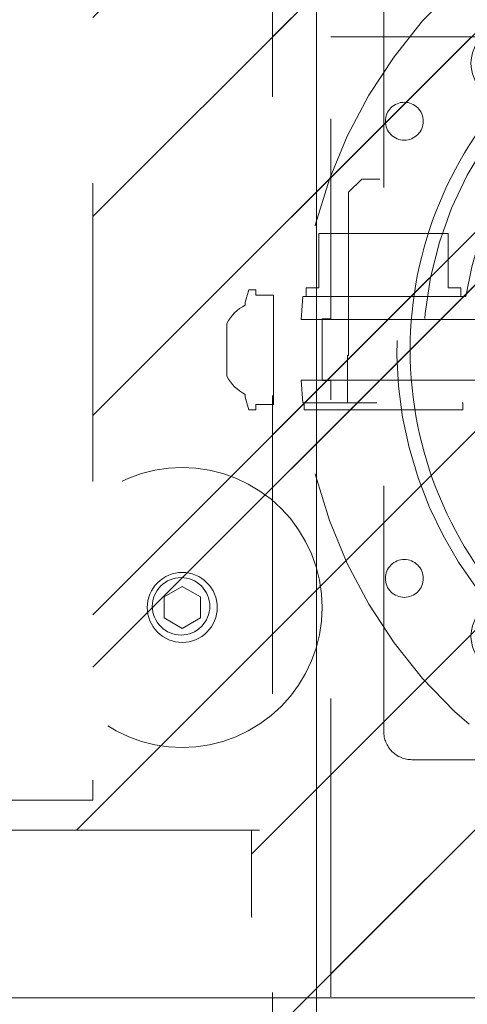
# Model space of a CAD drawing. Header units: inches. Extents: x -407.5 to -311.5, y -87.6 to -3.7.
# Tile 21 of 42: x -372.2 to -370.2, y -14.9 to -10.6. Entities that reach past the tile are written whole.
import ezdxf

# ---------------------------------------------------------------- set-up
doc = ezdxf.new("R2010")
doc.units = ezdxf.units.IN
doc.header["$LTSCALE"] = 32
doc.header["$MEASUREMENT"] = 0
doc.header["$PDMODE"] = 1
doc.header["$PDSIZE"] = -2
doc.linetypes.add('Dash Style-1', pattern=[0.083328, 0.041656, -0.041672])
for name, color, linetype, lineweight in [('DashLine', 7, 'Dash Style-1', 13), ('DashLineFill', 7, 'Dash Style-1', 13), ('Drawing', 7, 'Continuous', 18), ('Metal-Black', 7, 'Continuous', 18), ('None', 7, 'Continuous', 18), ('Plastic-BracketCover', 7, 'Continuous', 13), ('SolidLine', 7, 'Continuous', 15), ('Wood_1-H', 7, 'Continuous', 13), ('Wood_1-V', 7, 'Continuous', 13)]:
    doc.layers.add(name, color=color, linetype=linetype, lineweight=lineweight)
pattern_1 = [(45, (0, 0), (-1.613, 1.9357), []), (45, (-1.0608, 1.0608), (-0.472346, 0.41676), [])]

# ---------------------------------------------------------------- blocks, each defined once
blk = doc.blocks.new('Group-1')
at = {"layer": 'Plastic-BracketCover', "color": 7}
for points, knots in [([(1.3816, 0.8841), (1.4638, 0.8841), (1.5496, 0.8841), (1.5533, 0.8804), (1.5551, 0.8731), (1.557, 0.862), (1.557, 0.8454), (1.5551, 0.8343), (1.5533, 0.8269), (1.5496, 0.8232), (1.4638, 0.8232), (1.3816, 0.8232), (1.2552, 0.7605), (1.1288, 0.6977), (1.1196, 0.694), (1.1122, 0.6922), (1.1067, 0.6959), (1.1048, 0.7107), (1.1048, 0.7328), (1.1067, 0.7457), (1.1085, 0.7531), (1.114, 0.7568), (1.1177, 0.7586), (1.1814, 0.7891), (1.2451, 0.8195), (1.2635, 0.8288), (1.3041, 0.8454), (1.3244, 0.8546), (1.3244, 0.8555), (1.3244, 0.8564), (1.2838, 0.8712), (1.2469, 0.8897), (1.1823, 0.9201), (1.1177, 0.9506), (1.114, 0.9524), (1.1085, 0.9561), (1.1067, 0.9635), (1.1048, 0.9746), (1.1048, 0.9967), (1.1076, 1.0161), (1.1214, 1.0133), (1.1288, 1.0096), (1.2552, 0.9469), (1.3816, 0.8841)], [0, 0, 0, 0.052467, 0.054825, 0.057183, 0.059541, 0.0619, 0.064847, 0.067795, 0.070742, 0.07369, 0.139274, 0.139274, 0.25198, 0.25198, 0.259917, 0.267854, 0.275791, 0.283727, 0.291664, 0.299601, 0.307538, 0.315474, 0.315474, 0.451211, 0.451211, 0.490894, 0.530578, 0.530578, 0.53222, 0.53222, 0.609102, 0.609102, 0.742141, 0.742141, 0.749829, 0.757517, 0.765205, 0.772893, 0.783657, 0.805184, 0.815947, 0.815947, 1, 1, 1]), ([(1.1325, 0.6701), (1.1399, 0.6701), (1.1491, 0.6682), (1.1546, 0.6646), (1.1583, 0.6609), (1.1583, 0.576), (1.1583, 0.4948), (1.234, 0.4948), (1.3097, 0.4948), (1.3097, 0.5723), (1.3097, 0.6516), (1.3134, 0.6553), (1.3189, 0.659), (1.3281, 0.6609), (1.341, 0.6609), (1.3503, 0.659), (1.3558, 0.6553), (1.3595, 0.6516), (1.3595, 0.5723), (1.3595, 0.4948), (1.4527, 0.4948), (1.5477, 0.4948), (1.5533, 0.4911), (1.5551, 0.4837), (1.557, 0.4726), (1.557, 0.456), (1.5551, 0.4449), (1.5533, 0.4376), (1.5477, 0.4339), (1.3383, 0.4339), (1.1177, 0.4339), (1.1067, 0.4486), (1.1067, 0.5566), (1.1067, 0.6609), (1.1104, 0.6646), (1.1159, 0.6682), (1.127, 0.6701), (1.1325, 0.6701)], [0, 0, 0, 0.005582, 0.011164, 0.016746, 0.022328, 0.14513, 0.14513, 0.259559, 0.259559, 0.376779, 0.37957, 0.382361, 0.385152, 0.387943, 0.390037, 0.39213, 0.394223, 0.396316, 0.484232, 0.484232, 0.589939, 0.592032, 0.594126, 0.596219, 0.598312, 0.599987, 0.601661, 0.603336, 0.605011, 0.7934, 0.805122, 0.816844, 0.976556, 0.982417, 0.988278, 0.994139, 1, 1, 1]), ([(1.2377, 0.3644), (1.2728, 0.3644), (1.3263, 0.3423), (1.3632, 0.3017), (1.3853, 0.2426), (1.3853, 0.1753), (1.3853, 0.1504), (1.4656, 0.1504), (1.5496, 0.1504), (1.5533, 0.1467), (1.5551, 0.1393), (1.557, 0.1282), (1.557, 0.1116), (1.5551, 0.1005), (1.5533, 0.0932), (1.5496, 0.0895), (1.3392, 0.0895), (1.1196, 0.0895), (1.1067, 0.1042), (1.1067, 0.1614), (1.1067, 0.2242), (1.1104, 0.25), (1.1177, 0.2869), (1.1399, 0.3238), (1.1713, 0.3515), (1.2137, 0.3644), (1.2377, 0.3644)], [0, 0, 0, 0.066268, 0.132535, 0.198803, 0.26507, 0.303966, 0.303966, 0.429297, 0.43506, 0.440822, 0.446584, 0.452347, 0.456957, 0.461567, 0.466177, 0.470786, 0.728938, 0.745073, 0.761208, 0.845107, 0.870922, 0.896738, 0.922553, 0.948369, 0.974184, 1, 1, 1]), ([(1.2432, 0.3017), (1.2155, 0.3017), (1.1786, 0.2814), (1.162, 0.2519), (1.1565, 0.2205), (1.1565, 0.1771), (1.1565, 0.1504), (1.246, 0.1504), (1.3355, 0.1504), (1.3355, 0.1771), (1.3355, 0.2297), (1.3226, 0.2666), (1.2968, 0.2906), (1.2635, 0.3017), (1.2432, 0.3017)], [0, 0, 0, 0.053098, 0.106195, 0.159293, 0.212391, 0.297937, 0.297937, 0.584068, 0.584068, 0.669615, 0.752211, 0.834807, 0.917404, 1, 1, 1]), ([(1.5459, 0.0265), (1.5496, 0.0265), (1.5533, 0.0246), (1.5551, 0.0172), (1.557, 0.0043), (1.557, -0.0141), (1.5551, -0.0252), (1.5533, -0.0326), (1.5477, -0.0363), (1.5422, -0.0381), (1.4896, -0.0584), (1.437, -0.0787), (1.4186, -0.0861), (1.389, -0.1009), (1.3669, -0.123), (1.3558, -0.1526), (1.3558, -0.1922), (1.3558, -0.2116), (1.4508, -0.2116), (1.5496, -0.2116), (1.5533, -0.2153), (1.5551, -0.2227), (1.557, -0.2338), (1.557, -0.2504), (1.5551, -0.2614), (1.5533, -0.2688), (1.5496, -0.2725), (1.3383, -0.2725), (1.1177, -0.2725), (1.1067, -0.2578), (1.1067, -0.2024), (1.1067, -0.1378), (1.1085, -0.1156), (1.1104, -0.1064), (1.114, -0.0806), (1.1343, -0.04), (1.1639, -0.0141), (1.2026, 0.0006), (1.2469, 0.0006), (1.2838, -0.0123), (1.3115, -0.0344), (1.33, -0.0677), (1.3374, -0.0861), (1.3429, -0.075), (1.3577, -0.0566), (1.378, -0.0418), (1.4056, -0.0289), (1.4222, -0.0215), (1.4711, -0.0012), (1.5201, 0.0191), (1.533, 0.0246), (1.544, 0.0265), (1.5459, 0.0265)], [0, 0, 0, 0.004018, 0.008035, 0.012053, 0.01607, 0.020088, 0.024105, 0.028123, 0.03214, 0.03214, 0.070951, 0.070951, 0.084634, 0.098317, 0.112001, 0.125684, 0.138745, 0.138745, 0.202807, 0.205295, 0.207782, 0.21027, 0.212758, 0.214748, 0.216739, 0.218729, 0.220719, 0.332671, 0.339637, 0.346603, 0.391882, 0.407555, 0.423229, 0.423229, 0.466696, 0.510164, 0.553631, 0.597099, 0.640566, 0.684033, 0.727501, 0.770968, 0.770968, 0.798042, 0.825115, 0.852188, 0.879262, 0.879262, 0.958132, 0.958132, 0.979066, 1, 1, 1]), ([(1.2322, -0.0621), (1.2045, -0.0621), (1.1694, -0.0861), (1.1602, -0.1138), (1.1583, -0.123), (1.1565, -0.1452), (1.1565, -0.1867), (1.1565, -0.2116), (1.2322, -0.2116), (1.3078, -0.2116), (1.3078, -0.183), (1.3078, -0.1304), (1.2968, -0.0972), (1.2746, -0.0732), (1.2469, -0.0621), (1.2322, -0.0621)], [0, 0, 0, 0.142515, 0.285031, 0.285031, 0.330993, 0.376955, 0.445899, 0.445899, 0.655281, 0.655281, 0.734439, 0.800829, 0.867219, 0.93361, 1, 1, 1]), ([(1.4259, -0.3399), (1.4481, -0.3399), (1.4831, -0.3509), (1.5127, -0.3694), (1.533, -0.3971), (1.5551, -0.4469), (1.5551, -0.5539), (1.5551, -0.6204), (1.544, -0.6351), (1.3309, -0.6351), (1.1177, -0.6351), (1.1067, -0.6204), (1.1067, -0.5622), (1.1067, -0.4709), (1.1233, -0.4192), (1.151, -0.386), (1.1934, -0.3676), (1.2359, -0.3676), (1.2654, -0.3749), (1.2894, -0.3897), (1.3097, -0.4137), (1.3152, -0.4266), (1.3189, -0.4082), (1.3374, -0.3768), (1.365, -0.3528), (1.4038, -0.3399), (1.4259, -0.3399)], [0, 0, 0, 0.031455, 0.06291, 0.094366, 0.125821, 0.188731, 0.266159, 0.275837, 0.285516, 0.435531, 0.44521, 0.454888, 0.521427, 0.574659, 0.627891, 0.681123, 0.734355, 0.762747, 0.791139, 0.819531, 0.847924, 0.847924, 0.885943, 0.923962, 0.961981, 1, 1, 1]), ([(1.2266, -0.4285), (1.21, -0.4285), (1.1842, -0.4377), (1.1657, -0.458), (1.1565, -0.4894), (1.1565, -0.5447), (1.1565, -0.5761), (1.2285, -0.5761), (1.3004, -0.5761), (1.3004, -0.5419), (1.3004, -0.4857), (1.2894, -0.4561), (1.2691, -0.4377), (1.2414, -0.4285), (1.2266, -0.4285)], [0, 0, 0, 0.074499, 0.148998, 0.223496, 0.297995, 0.395417, 0.395417, 0.61891, 0.61891, 0.724928, 0.793696, 0.862464, 0.931232, 1, 1, 1]), ([(1.4296, -0.4026), (1.4093, -0.4026), (1.3798, -0.4155), (1.3595, -0.4395), (1.3484, -0.4764), (1.3484, -0.5401), (1.3484, -0.5761), (1.4269, -0.5761), (1.5053, -0.5761), (1.5053, -0.5327), (1.5053, -0.4488), (1.4776, -0.4155), (1.4481, -0.4026), (1.4296, -0.4026)], [0, 0, 0, 0.079156, 0.158312, 0.237468, 0.316624, 0.419526, 0.419526, 0.643799, 0.643799, 0.767809, 0.883905, 0.941952, 1, 1, 1]), ([(1.5311, -0.711), (1.5385, -0.711), (1.5523, -0.7137), (1.5551, -0.7221), (1.5551, -0.8411), (1.5551, -0.9601), (1.5533, -0.9638), (1.5477, -0.9675), (1.5385, -0.9693), (1.5256, -0.9693), (1.5164, -0.9675), (1.5108, -0.9657), (1.5071, -0.9601), (1.5071, -0.9112), (1.5071, -0.8642), (1.3374, -0.8642), (1.1676, -0.8642), (1.1934, -0.9075), (1.2192, -0.9509), (1.2211, -0.9564), (1.2229, -0.9657), (1.2192, -0.9693), (1.2082, -0.9712), (1.1957, -0.9712), (1.186, -0.9712), (1.1805, -0.9693), (1.1768, -0.9657), (1.175, -0.962), (1.1417, -0.9103), (1.1085, -0.8586), (1.1067, -0.8568), (1.1067, -0.8531), (1.1048, -0.8475), (1.1048, -0.8305), (1.1048, -0.8125), (1.1085, -0.8069), (1.1122, -0.8051), (1.3106, -0.8051), (1.5071, -0.8051), (1.5071, -0.7645), (1.5071, -0.7202), (1.5108, -0.7165), (1.5164, -0.7128), (1.5256, -0.711), (1.5311, -0.711)], [0, 0, 0, 0.00261, 0.007831, 0.010441, 0.176195, 0.178805, 0.181415, 0.184026, 0.186636, 0.188594, 0.190551, 0.192509, 0.194467, 0.244389, 0.244389, 0.424498, 0.424498, 0.47805, 0.47805, 0.484241, 0.490432, 0.496622, 0.502813, 0.507071, 0.510941, 0.514811, 0.518682, 0.518682, 0.576295, 0.576295, 0.578743, 0.58119, 0.583638, 0.590247, 0.593184, 0.596122, 0.599059, 0.911881, 0.911881, 0.976501, 0.982376, 0.988251, 0.994125, 1, 1, 1])]:
    blk.add_open_spline(points, degree=2, knots=knots, dxfattribs=at)
blk = doc.blocks.new('1BRPFY-Leg_Plate (2D)')
at = {"layer": 'DashLineFill', "linetype": 'Continuous', "lineweight": 13}
h = blk.add_hatch(dxfattribs=at)
h.set_pattern_fill('Steel', color=253, style=0, pattern_type=2)
h.set_pattern_definition(pattern_1)
edge = h.paths.add_edge_path()
edge.add_arc((-1.7047, -1.7047), 0.126, 180, 270)
edge.add_line((-1.7047, -1.8307), (1.7047, -1.8307))
edge.add_arc((1.7047, -1.7047), 0.126, 270, 360)
edge.add_line((1.8307, -1.7047), (1.8307, 1.7047))
edge.add_arc((1.7047, 1.7047), 0.126, 0, 90)
edge.add_line((1.7047, 1.8307), (-1.7047, 1.8307))
edge.add_arc((-1.7047, 1.7047), 0.126, 90, 180)
edge.add_line((-1.8307, 1.7047), (-1.8307, -1.7047))
at = {"layer": 'DashLineFill', "flags": 128}
blk.add_lwpolyline([(-1.8307, -1.7047, 0.414214), (-1.7047, -1.8307), (1.7047, -1.8307, 0.414214), (1.8307, -1.7047), (1.8307, 1.7047, 0.414214), (1.7047, 1.8307), (-1.7047, 1.8307, 0.414214), (-1.8307, 1.7047)], format="xyb", close=True, dxfattribs=at)
at = {"layer": 'SolidLine', "flags": 128}
for points in [[(-1.2795, 1.4409), (-1.2637, 1.4402), (-1.248, 1.4378), (-1.2327, 1.434), (-1.2178, 1.4287), (-1.2034, 1.4219), (-1.1898, 1.4137), (-1.1771, 1.4043), (-1.1654, 1.3937), (-1.1548, 1.3819), (-1.1453, 1.3692), (-1.1372, 1.3556), (-1.1304, 1.3413), (-1.1251, 1.3264), (-1.1212, 1.311), (-1.1189, 1.2953), (-1.1181, 1.2795), (-1.1189, 1.2637), (-1.1212, 1.248), (-1.1251, 1.2327), (-1.1304, 1.2178), (-1.1372, 1.2034), (-1.1453, 1.1898), (-1.1548, 1.1771), (-1.1654, 1.1654), (-1.1771, 1.1548), (-1.1898, 1.1453), (-1.2034, 1.1372), (-1.2178, 1.1304), (-1.2327, 1.1251), (-1.248, 1.1212), (-1.2637, 1.1189), (-1.2795, 1.1181), (-1.2953, 1.1189), (-1.311, 1.1212), (-1.3264, 1.1251), (-1.3413, 1.1304), (-1.3556, 1.1372), (-1.3692, 1.1453), (-1.3819, 1.1548), (-1.3937, 1.1654), (-1.4043, 1.1771), (-1.4137, 1.1898), (-1.4219, 1.2034), (-1.4287, 1.2178), (-1.434, 1.2327), (-1.4378, 1.248), (-1.4402, 1.2637), (-1.4409, 1.2795), (-1.4402, 1.2953), (-1.4378, 1.311), (-1.434, 1.3264), (-1.4287, 1.3413), (-1.4219, 1.3556), (-1.4137, 1.3692), (-1.4043, 1.3819), (-1.3937, 1.3937), (-1.3819, 1.4043), (-1.3692, 1.4137), (-1.3556, 1.4219), (-1.3413, 1.4287), (-1.3264, 1.434), (-1.311, 1.4378), (-1.2953, 1.4402)], [(1.2795, 1.4409), (1.2953, 1.4402), (1.311, 1.4378), (1.3264, 1.434), (1.3413, 1.4287), (1.3556, 1.4219), (1.3692, 1.4137), (1.3819, 1.4043), (1.3937, 1.3937), (1.4043, 1.3819), (1.4137, 1.3692), (1.4219, 1.3556), (1.4287, 1.3413), (1.434, 1.3264), (1.4378, 1.311), (1.4402, 1.2953), (1.4409, 1.2795), (1.4402, 1.2637), (1.4378, 1.248), (1.434, 1.2327), (1.4287, 1.2178), (1.4219, 1.2034), (1.4137, 1.1898), (1.4043, 1.1771), (1.3937, 1.1654), (1.3819, 1.1548), (1.3692, 1.1453), (1.3556, 1.1372), (1.3413, 1.1304), (1.3264, 1.1251), (1.311, 1.1212), (1.2953, 1.1189), (1.2795, 1.1181), (1.2637, 1.1189), (1.248, 1.1212), (1.2327, 1.1251), (1.2178, 1.1304), (1.2034, 1.1372), (1.1898, 1.1453), (1.1771, 1.1548), (1.1654, 1.1654), (1.1548, 1.1771), (1.1453, 1.1898), (1.1372, 1.2034), (1.1304, 1.2178), (1.1251, 1.2327), (1.1212, 1.248), (1.1189, 1.2637), (1.1181, 1.2795), (1.1189, 1.2953), (1.1212, 1.311), (1.1251, 1.3264), (1.1304, 1.3413), (1.1372, 1.3556), (1.1453, 1.3692), (1.1548, 1.3819), (1.1654, 1.3937), (1.1771, 1.4043), (1.1898, 1.4137), (1.2034, 1.4219), (1.2178, 1.4287), (1.2327, 1.434), (1.248, 1.4378), (1.2637, 1.4402)], [(-0.7087, 0.9154), (-0.6884, 0.9144), (-0.6683, 0.9114), (-0.6487, 0.9065), (-0.6296, 0.8996), (-0.6112, 0.8909), (-0.5938, 0.8805), (-0.5775, 0.8684), (-0.5625, 0.8548), (-0.5489, 0.8398), (-0.5368, 0.8235), (-0.5264, 0.8061), (-0.5177, 0.7878), (-0.5109, 0.7687), (-0.5059, 0.749), (-0.503, 0.7289), (-0.502, 0.7087), (-0.503, 0.6884), (-0.5059, 0.6683), (-0.5109, 0.6487), (-0.5177, 0.6296), (-0.5264, 0.6112), (-0.5368, 0.5938), (-0.5489, 0.5775), (-0.5625, 0.5625), (-0.5775, 0.5489), (-0.5938, 0.5368), (-0.6112, 0.5264), (-0.6296, 0.5177), (-0.6487, 0.5109), (-0.6683, 0.5059), (-0.6884, 0.503), (-0.7087, 0.502), (-0.7289, 0.503), (-0.749, 0.5059), (-0.7687, 0.5109), (-0.7878, 0.5177), (-0.8061, 0.5264), (-0.8235, 0.5368), (-0.8398, 0.5489), (-0.8548, 0.5625), (-0.8684, 0.5775), (-0.8805, 0.5938), (-0.8909, 0.6112), (-0.8996, 0.6296), (-0.9065, 0.6487), (-0.9114, 0.6683), (-0.9144, 0.6884), (-0.9154, 0.7087), (-0.9144, 0.7289), (-0.9114, 0.749), (-0.9065, 0.7687), (-0.8996, 0.7878), (-0.8909, 0.8061), (-0.8805, 0.8235), (-0.8684, 0.8398), (-0.8548, 0.8548), (-0.8398, 0.8684), (-0.8235, 0.8805), (-0.8061, 0.8909), (-0.7878, 0.8996), (-0.7687, 0.9065), (-0.749, 0.9114), (-0.7289, 0.9144)], [(0.7087, 0.9154), (0.7289, 0.9144), (0.749, 0.9114), (0.7687, 0.9065), (0.7878, 0.8996), (0.8061, 0.8909), (0.8235, 0.8805), (0.8398, 0.8684), (0.8548, 0.8548), (0.8684, 0.8398), (0.8805, 0.8235), (0.8909, 0.8061), (0.8996, 0.7878), (0.9065, 0.7687), (0.9114, 0.749), (0.9144, 0.7289), (0.9154, 0.7087), (0.9144, 0.6884), (0.9114, 0.6683), (0.9065, 0.6487), (0.8996, 0.6296), (0.8909, 0.6112), (0.8805, 0.5938), (0.8684, 0.5775), (0.8548, 0.5625), (0.8398, 0.5489), (0.8235, 0.5368), (0.8061, 0.5264), (0.7878, 0.5177), (0.7687, 0.5109), (0.749, 0.5059), (0.7289, 0.503), (0.7087, 0.502), (0.6884, 0.503), (0.6683, 0.5059), (0.6487, 0.5109), (0.6296, 0.5177), (0.6112, 0.5264), (0.5938, 0.5368), (0.5775, 0.5489), (0.5625, 0.5625), (0.5489, 0.5775), (0.5368, 0.5938), (0.5264, 0.6112), (0.5177, 0.6296), (0.5109, 0.6487), (0.5059, 0.6683), (0.503, 0.6884), (0.502, 0.7087), (0.503, 0.7289), (0.5059, 0.749), (0.5109, 0.7687), (0.5177, 0.7878), (0.5264, 0.8061), (0.5368, 0.8235), (0.5489, 0.8398), (0.5625, 0.8548), (0.5775, 0.8684), (0.5938, 0.8805), (0.6112, 0.8909), (0.6296, 0.8996), (0.6487, 0.9065), (0.6683, 0.9114), (0.6884, 0.9144)], [(-0.7087, -0.502), (-0.6884, -0.503), (-0.6683, -0.5059), (-0.6487, -0.5109), (-0.6296, -0.5177), (-0.6112, -0.5264), (-0.5938, -0.5368), (-0.5775, -0.5489), (-0.5625, -0.5625), (-0.5489, -0.5775), (-0.5368, -0.5938), (-0.5264, -0.6112), (-0.5177, -0.6296), (-0.5109, -0.6487), (-0.5059, -0.6683), (-0.503, -0.6884), (-0.502, -0.7087), (-0.503, -0.7289), (-0.5059, -0.749), (-0.5109, -0.7687), (-0.5177, -0.7878), (-0.5264, -0.8061), (-0.5368, -0.8235), (-0.5489, -0.8398), (-0.5625, -0.8548), (-0.5775, -0.8684), (-0.5938, -0.8805), (-0.6112, -0.8909), (-0.6296, -0.8996), (-0.6487, -0.9065), (-0.6683, -0.9114), (-0.6884, -0.9144), (-0.7087, -0.9154), (-0.7289, -0.9144), (-0.749, -0.9114), (-0.7687, -0.9065), (-0.7878, -0.8996), (-0.8061, -0.8909), (-0.8235, -0.8805), (-0.8398, -0.8684), (-0.8548, -0.8548), (-0.8684, -0.8398), (-0.8805, -0.8235), (-0.8909, -0.8061), (-0.8996, -0.7878), (-0.9065, -0.7687), (-0.9114, -0.749), (-0.9144, -0.7289), (-0.9154, -0.7087), (-0.9144, -0.6884), (-0.9114, -0.6683), (-0.9065, -0.6487), (-0.8996, -0.6296), (-0.8909, -0.6112), (-0.8805, -0.5938), (-0.8684, -0.5775), (-0.8548, -0.5625), (-0.8398, -0.5489), (-0.8235, -0.5368), (-0.8061, -0.5264), (-0.7878, -0.5177), (-0.7687, -0.5109), (-0.749, -0.5059), (-0.7289, -0.503)], [(0.7087, -0.502), (0.7289, -0.503), (0.749, -0.5059), (0.7687, -0.5109), (0.7878, -0.5177), (0.8061, -0.5264), (0.8235, -0.5368), (0.8398, -0.5489), (0.8548, -0.5625), (0.8684, -0.5775), (0.8805, -0.5938), (0.8909, -0.6112), (0.8996, -0.6296), (0.9065, -0.6487), (0.9114, -0.6683), (0.9144, -0.6884), (0.9154, -0.7087), (0.9144, -0.7289), (0.9114, -0.749), (0.9065, -0.7687), (0.8996, -0.7878), (0.8909, -0.8061), (0.8805, -0.8235), (0.8684, -0.8398), (0.8548, -0.8548), (0.8398, -0.8684), (0.8235, -0.8805), (0.8061, -0.8909), (0.7878, -0.8996), (0.7687, -0.9065), (0.749, -0.9114), (0.7289, -0.9144), (0.7087, -0.9154), (0.6884, -0.9144), (0.6683, -0.9114), (0.6487, -0.9065), (0.6296, -0.8996), (0.6112, -0.8909), (0.5938, -0.8805), (0.5775, -0.8684), (0.5625, -0.8548), (0.5489, -0.8398), (0.5368, -0.8235), (0.5264, -0.8061), (0.5177, -0.7878), (0.5109, -0.7687), (0.5059, -0.749), (0.503, -0.7289), (0.502, -0.7087), (0.503, -0.6884), (0.5059, -0.6683), (0.5109, -0.6487), (0.5177, -0.6296), (0.5264, -0.6112), (0.5368, -0.5938), (0.5489, -0.5775), (0.5625, -0.5625), (0.5775, -0.5489), (0.5938, -0.5368), (0.6112, -0.5264), (0.6296, -0.5177), (0.6487, -0.5109), (0.6683, -0.5059), (0.6884, -0.503)], [(-1.2795, -1.1181), (-1.2637, -1.1189), (-1.248, -1.1212), (-1.2327, -1.1251), (-1.2178, -1.1304), (-1.2034, -1.1372), (-1.1898, -1.1453), (-1.1771, -1.1548), (-1.1654, -1.1654), (-1.1548, -1.1771), (-1.1453, -1.1898), (-1.1372, -1.2034), (-1.1304, -1.2178), (-1.1251, -1.2327), (-1.1212, -1.248), (-1.1189, -1.2637), (-1.1181, -1.2795), (-1.1189, -1.2953), (-1.1212, -1.311), (-1.1251, -1.3264), (-1.1304, -1.3413), (-1.1372, -1.3556), (-1.1453, -1.3692), (-1.1548, -1.3819), (-1.1654, -1.3937), (-1.1771, -1.4043), (-1.1898, -1.4137), (-1.2034, -1.4219), (-1.2178, -1.4287), (-1.2327, -1.434), (-1.248, -1.4378), (-1.2637, -1.4402), (-1.2795, -1.4409), (-1.2953, -1.4402), (-1.311, -1.4378), (-1.3264, -1.434), (-1.3413, -1.4287), (-1.3556, -1.4219), (-1.3692, -1.4137), (-1.3819, -1.4043), (-1.3937, -1.3937), (-1.4043, -1.3819), (-1.4137, -1.3692), (-1.4219, -1.3556), (-1.4287, -1.3413), (-1.434, -1.3264), (-1.4378, -1.311), (-1.4402, -1.2953), (-1.4409, -1.2795), (-1.4402, -1.2637), (-1.4378, -1.248), (-1.434, -1.2327), (-1.4287, -1.2178), (-1.4219, -1.2034), (-1.4137, -1.1898), (-1.4043, -1.1771), (-1.3937, -1.1654), (-1.3819, -1.1548), (-1.3692, -1.1453), (-1.3556, -1.1372), (-1.3413, -1.1304), (-1.3264, -1.1251), (-1.311, -1.1212), (-1.2953, -1.1189)], [(1.2795, -1.1181), (1.2953, -1.1189), (1.311, -1.1212), (1.3264, -1.1251), (1.3413, -1.1304), (1.3556, -1.1372), (1.3692, -1.1453), (1.3819, -1.1548), (1.3937, -1.1654), (1.4043, -1.1771), (1.4137, -1.1898), (1.4219, -1.2034), (1.4287, -1.2178), (1.434, -1.2327), (1.4378, -1.248), (1.4402, -1.2637), (1.4409, -1.2795), (1.4402, -1.2953), (1.4378, -1.311), (1.434, -1.3264), (1.4287, -1.3413), (1.4219, -1.3556), (1.4137, -1.3692), (1.4043, -1.3819), (1.3937, -1.3937), (1.3819, -1.4043), (1.3692, -1.4137), (1.3556, -1.4219), (1.3413, -1.4287), (1.3264, -1.434), (1.311, -1.4378), (1.2953, -1.4402), (1.2795, -1.4409), (1.2637, -1.4402), (1.248, -1.4378), (1.2327, -1.434), (1.2178, -1.4287), (1.2034, -1.4219), (1.1898, -1.4137), (1.1771, -1.4043), (1.1654, -1.3937), (1.1548, -1.3819), (1.1453, -1.3692), (1.1372, -1.3556), (1.1304, -1.3413), (1.1251, -1.3264), (1.1212, -1.311), (1.1189, -1.2953), (1.1181, -1.2795), (1.1189, -1.2637), (1.1212, -1.248), (1.1251, -1.2327), (1.1304, -1.2178), (1.1372, -1.2034), (1.1453, -1.1898), (1.1548, -1.1771), (1.1654, -1.1654), (1.1771, -1.1548), (1.1898, -1.1453), (1.2034, -1.1372), (1.2178, -1.1304), (1.2327, -1.1251), (1.248, -1.1212), (1.2637, -1.1189)]]:
    blk.add_lwpolyline(points, close=True, dxfattribs=at)
at = {"layer": 'SolidLine', "linetype": 'Continuous', "lineweight": 5}
blk.add_point((0, 0), dxfattribs=at)
at = {"layer": 'Plastic-BracketCover', "color": 7}
blk.add_blockref('Group-1', (0, 0), dxfattribs=at)
blk = doc.blocks.new('1BP8DW-Leveler (2D)')
at = {"layer": 'DashLine', "flags": 128}
for points in [[(0.625, 0), (0.622, -0.0613), (0.613, -0.1219), (0.5981, -0.1814), (0.5774, -0.2392), (0.5512, -0.2946), (0.5197, -0.3472), (0.4831, -0.3965), (0.4419, -0.4419), (0.3965, -0.4831), (0.3472, -0.5197), (0.2946, -0.5512), (0.2392, -0.5774), (0.1814, -0.5981), (0.1219, -0.613), (0.0613, -0.622), (0, -0.625), (-0.0613, -0.622), (-0.1219, -0.613), (-0.1814, -0.5981), (-0.2392, -0.5774), (-0.2946, -0.5512), (-0.3472, -0.5197), (-0.3965, -0.4831), (-0.4419, -0.4419), (-0.4831, -0.3965), (-0.5197, -0.3472), (-0.5512, -0.2946), (-0.5774, -0.2392), (-0.5981, -0.1814), (-0.613, -0.1219), (-0.622, -0.0613), (-0.625, 0), (-0.622, 0.0613), (-0.613, 0.1219), (-0.5981, 0.1814), (-0.5774, 0.2392), (-0.5512, 0.2946), (-0.5197, 0.3472), (-0.4831, 0.3965), (-0.4419, 0.4419), (-0.3965, 0.4831), (-0.3472, 0.5197), (-0.2946, 0.5512), (-0.2392, 0.5774), (-0.1814, 0.5981), (-0.1219, 0.613), (-0.0613, 0.622), (0, 0.625), (0.0613, 0.622), (0.1219, 0.613), (0.1814, 0.5981), (0.2392, 0.5774), (0.2946, 0.5512), (0.3472, 0.5197), (0.3965, 0.4831), (0.4419, 0.4419), (0.4831, 0.3965), (0.5197, 0.3472), (0.5512, 0.2946), (0.5774, 0.2392), (0.5981, 0.1814), (0.613, 0.1219), (0.622, 0.0613)], [(0, 0.1562), (0.0153, 0.1555), (0.0305, 0.1532), (0.0454, 0.1495), (0.0598, 0.1444), (0.0737, 0.1378), (0.0868, 0.1299), (0.0991, 0.1208), (0.1105, 0.1105), (0.1208, 0.0991), (0.1299, 0.0868), (0.1378, 0.0737), (0.1444, 0.0598), (0.1495, 0.0454), (0.1532, 0.0305), (0.1555, 0.0153), (0.1562, 0), (0.1555, -0.0153), (0.1532, -0.0305), (0.1495, -0.0454), (0.1444, -0.0598), (0.1378, -0.0737), (0.1299, -0.0868), (0.1208, -0.0991), (0.1105, -0.1105), (0.0991, -0.1208), (0.0868, -0.1299), (0.0737, -0.1378), (0.0598, -0.1444), (0.0454, -0.1495), (0.0305, -0.1532), (0.0153, -0.1555), (0, -0.1562), (-0.0153, -0.1555), (-0.0305, -0.1532), (-0.0454, -0.1495), (-0.0598, -0.1444), (-0.0737, -0.1378), (-0.0868, -0.1299), (-0.0991, -0.1208), (-0.1105, -0.1105), (-0.1208, -0.0991), (-0.1299, -0.0868), (-0.1378, -0.0737), (-0.1444, -0.0598), (-0.1495, -0.0454), (-0.1532, -0.0305), (-0.1555, -0.0153), (-0.1562, 0), (-0.1555, 0.0153), (-0.1532, 0.0305), (-0.1495, 0.0454), (-0.1444, 0.0598), (-0.1378, 0.0737), (-0.1299, 0.0868), (-0.1208, 0.0991), (-0.1105, 0.1105), (-0.0991, 0.1208), (-0.0868, 0.1299), (-0.0737, 0.1378), (-0.0598, 0.1444), (-0.0454, 0.1495), (-0.0305, 0.1532), (-0.0153, 0.1555)], [(0, 0.0937), (-0.0812, 0.0469), (-0.0812, -0.0469), (0, -0.0938), (0.0812, -0.0469), (0.0812, 0.0469)]]:
    blk.add_lwpolyline(points, close=True, dxfattribs=at)
blk = doc.blocks.new('1BRPX8-Util_Bkt_Lg-F (2D)')
at = {"layer": 'DashLineFill', "linetype": 'Continuous', "lineweight": 13}
h = blk.add_hatch(dxfattribs=at)
h.set_pattern_fill('Steel', color=253, style=0, pattern_type=2)
h.set_pattern_definition(pattern_1)
edge = h.paths.add_edge_path()
edge.add_line((-4.4685, 7.4055), (-3.1299, 7.4055))
edge.add_line((-3.1299, 7.4055), (-3.1299, -2.0118))
edge.add_line((-3.1299, -2.0118), (-4.4685, -2.0118))
edge.add_line((-4.4685, -2.0118), (-4.4685, -2.1457))
edge.add_line((-4.4685, -2.1457), (-2.4213, -2.1457))
edge.add_line((-2.4213, -2.1457), (-2.4213, -2.5236))
edge.add_arc((-2.3031, -2.5236), 0.1181, 180, 270)
edge.add_line((-2.3031, -2.6417), (2.3031, -2.6417))
edge.add_arc((2.3031, -2.5236), 0.1181, 270, 360)
edge.add_line((2.4213, -2.5236), (2.4213, -2.1457))
edge.add_line((2.4213, -2.1457), (4.4685, -2.1457))
edge.add_line((4.4685, -2.1457), (4.4685, -2.0118))
edge.add_line((4.4685, -2.0118), (3.1299, -2.0118))
edge.add_line((3.1299, -2.0118), (3.1299, 7.4055))
edge.add_line((3.1299, 7.4055), (4.4685, 7.4055))
edge.add_line((4.4685, 7.4055), (4.4685, 7.5394))
edge.add_line((4.4685, 7.5394), (2.4213, 7.5394))
edge.add_line((2.4213, 7.5394), (2.4213, 7.9173))
edge.add_arc((2.3031, 7.9173), 0.1181, 0, 90)
edge.add_line((2.3031, 8.0354), (-2.3031, 8.0354))
edge.add_arc((-2.3031, 7.9173), 0.1181, 90, 180)
edge.add_line((-2.4213, 7.9173), (-2.4213, 7.5394))
edge.add_line((-2.4213, 7.5394), (-4.4685, 7.5394))
edge.add_line((-4.4685, 7.5394), (-4.4685, 7.4055))
at = {"layer": 'DashLineFill', "flags": 128}
blk.add_lwpolyline([(-4.4685, 7.4055), (-3.1299, 7.4055), (-3.1299, -2.0118), (-4.4685, -2.0118), (-4.4685, -2.1457), (-2.4213, -2.1457), (-2.4213, -2.5236, 0.414214), (-2.3031, -2.6417), (2.3031, -2.6417, 0.414214), (2.4213, -2.5236), (2.4213, -2.1457), (4.4685, -2.1457), (4.4685, -2.0118), (3.1299, -2.0118), (3.1299, 7.4055), (4.4685, 7.4055), (4.4685, 7.5394), (2.4213, 7.5394), (2.4213, 7.9173, 0.414214), (2.3031, 8.0354), (-2.3031, 8.0354, 0.414214), (-2.4213, 7.9173), (-2.4213, 7.5394), (-4.4685, 7.5394)], format="xyb", close=True, dxfattribs=at)
at = {"layer": 'SolidLine', "flags": 128}
blk.add_lwpolyline([(-2.7362, -1.0172), (-2.7236, -1.0178), (-2.7112, -1.0196), (-2.6989, -1.0227), (-2.687, -1.027), (-2.6756, -1.0323), (-2.6648, -1.0388), (-2.6547, -1.0463), (-2.6454, -1.0548), (-2.6369, -1.0641), (-2.6294, -1.0743), (-2.6229, -1.0851), (-2.6175, -1.0965), (-2.6133, -1.1084), (-2.6102, -1.1206), (-2.6083, -1.1331), (-2.6077, -1.1457), (-2.6083, -1.1583), (-2.6102, -1.1707), (-2.6133, -1.183), (-2.6175, -1.1948), (-2.6229, -1.2062), (-2.6294, -1.2171), (-2.6369, -1.2272), (-2.6454, -1.2365), (-2.6547, -1.245), (-2.6648, -1.2525), (-2.6756, -1.259), (-2.687, -1.2644), (-2.6989, -1.2686), (-2.7112, -1.2717), (-2.7236, -1.2736), (-2.7362, -1.2742), (-2.7488, -1.2736), (-2.7613, -1.2717), (-2.7735, -1.2686), (-2.7854, -1.2644), (-2.7968, -1.259), (-2.8076, -1.2525), (-2.8177, -1.245), (-2.8271, -1.2365), (-2.8356, -1.2272), (-2.8431, -1.2171), (-2.8495, -1.2062), (-2.8549, -1.1948), (-2.8592, -1.183), (-2.8623, -1.1707), (-2.8641, -1.1583), (-2.8647, -1.1457), (-2.8641, -1.1331), (-2.8623, -1.1206), (-2.8592, -1.1084), (-2.8549, -1.0965), (-2.8495, -1.0851), (-2.8431, -1.0743), (-2.8356, -1.0641), (-2.8271, -1.0548), (-2.8177, -1.0463), (-2.8076, -1.0388), (-2.7968, -1.0323), (-2.7854, -1.027), (-2.7735, -1.0227), (-2.7613, -1.0196), (-2.7488, -1.0178)], close=True, dxfattribs=at)
at = {"layer": 'Metal-Black', "color": 7}
blk.add_blockref('1BP8DW-Leveler (2D)', (-2.7308, -1.1507), dxfattribs=at)
blk = doc.blocks.new('Slate-LegBrace (2D)')
at = {"layer": 'DashLineFill', "linetype": 'Continuous', "lineweight": 13}
h = blk.add_hatch(dxfattribs=at)
h.set_pattern_fill('Steel', color=253, style=0, pattern_type=2)
h.set_pattern_definition(pattern_1)
edge = h.paths.add_edge_path()
edge.add_line((-2.1996, 0.1352), (-1.3748, 0.1352))
edge.add_arc((0, 0.0136), 1.3801, 5.0546, 174.9454, ccw=False)
edge.add_line((1.3748, 0.1352), (2.1997, 0.1352))
edge.add_arc((0.0001, 0.0171), 2.2028, 3.0731, 176.9269)
h = blk.add_hatch(dxfattribs=at)
h.set_pattern_fill('Steel', color=253, style=0, pattern_type=2)
h.set_pattern_definition(pattern_1)
edge = h.paths.add_edge_path()
edge.add_line((-2.1917, 0.2375), (-1.4637, 0.2375))
edge.add_arc((0.0001, 0.017), 1.4803, 8.5653, 171.4347, ccw=False)
edge.add_line((1.4639, 0.2375), (2.1918, 0.2375))
edge.add_line((2.1918, 0.2375), (2.1997, 0.1352))
edge.add_line((2.1997, 0.1352), (1.3748, 0.1352))
edge.add_arc((0, 0.0136), 1.3801, 5.0546, 174.9454)
edge.add_line((-1.3748, 0.1352), (-2.1996, 0.1352))
edge.add_line((-2.1996, 0.1352), (-2.1917, 0.2375))
h = blk.add_hatch(dxfattribs=at)
h.set_pattern_fill('Steel', color=253, style=0, pattern_type=2)
h.set_pattern_definition(pattern_1)
h.paths.add_polyline_path([(-1.7388, 0.9364), (-1.7471, 0.9368), (-1.7553, 0.938), (-1.7633, 0.94), (-1.7712, 0.9428), (-1.7787, 0.9464), (-1.7858, 0.9507), (-1.7924, 0.9556), (-1.7986, 0.9612), (-1.8042, 0.9673), (-1.8091, 0.974), (-1.8134, 0.9811), (-1.8169, 0.9886), (-1.8197, 0.9964), (-1.8218, 1.0045), (-1.823, 1.0127), (-1.8234, 1.021), (-1.823, 1.0293), (-1.8218, 1.0375), (-1.8197, 1.0456), (-1.8169, 1.0534), (-1.8134, 1.0609), (-1.8091, 1.068), (-1.8042, 1.0747), (-1.7986, 1.0808), (-1.7924, 1.0864), (-1.7858, 1.0913), (-1.7787, 1.0956), (-1.7712, 1.0992), (-1.7633, 1.102), (-1.7553, 1.104), (-1.7471, 1.1052), (-1.7388, 1.1056), (-1.7305, 1.1052), (-1.7223, 1.104), (-1.7142, 1.102), (-1.7064, 1.0992), (-1.6989, 1.0956), (-1.6918, 1.0913), (-1.6851, 1.0864), (-1.679, 1.0808), (-1.6734, 1.0747), (-1.6684, 1.068), (-1.6642, 1.0609), (-1.6606, 1.0534), (-1.6578, 1.0456), (-1.6558, 1.0375), (-1.6546, 1.0293), (-1.6542, 1.021), (-1.6546, 1.0127), (-1.6558, 1.0045), (-1.6578, 0.9964), (-1.6606, 0.9886), (-1.6642, 0.9811), (-1.6684, 0.974), (-1.6734, 0.9673), (-1.679, 0.9612), (-1.6851, 0.9556), (-1.6918, 0.9507), (-1.6989, 0.9464), (-1.7064, 0.9428), (-1.7142, 0.94), (-1.7223, 0.938), (-1.7305, 0.9368)])
h = blk.add_hatch(dxfattribs=at)
h.set_pattern_fill('Steel', color=253, style=0, pattern_type=2)
h.set_pattern_definition(pattern_1)
h.paths.add_polyline_path([(-2.1863, -0.2676), (-2.1863, -0.2375), (-1.992, -0.2375), (-1.992, -0.0258), (-1.9883, -0.0258), (-1.9883, 0.7034), (-1.9292, 0.7625), (-1.7348, 0.7625), (-1.6758, 0.7034), (-1.6758, -0.0258), (-1.672, -0.0258), (-1.672, -0.2375), (-1.4777, -0.2375), (-1.4777, -0.2676)])
h = blk.add_hatch(dxfattribs=at)
h.set_pattern_fill('Steel', color=253, style=0, pattern_type=2)
h.set_pattern_definition(pattern_1)
h.paths.add_polyline_path([(-2.1771, 0.2375), (-2.1771, 0.2775), (-2.1212, 0.2775), (-2.1212, 0.5188), (-1.5428, 0.5188), (-1.5428, 0.2775), (-1.4869, 0.2775), (-1.4869, 0.2375)])
h = blk.add_hatch(dxfattribs=at)
h.set_pattern_fill('Steel', color=253, style=0, pattern_type=2)
h.set_pattern_definition(pattern_1)
edge = h.paths.add_edge_path()
edge.add_line((-2.1996, -0.1352), (-1.3748, -0.1352))
edge.add_arc((0, -0.0136), 1.3801, 185.0546, 354.9454)
edge.add_line((1.3748, -0.1352), (2.1997, -0.1352))
edge.add_arc((0.0001, -0.0171), 2.2028, 183.0731, 356.9269, ccw=False)
h = blk.add_hatch(dxfattribs=at)
h.set_pattern_fill('Steel', color=253, style=0, pattern_type=2)
h.set_pattern_definition(pattern_1)
edge = h.paths.add_edge_path()
edge.add_line((2.1917, -0.2375), (1.4637, -0.2375))
edge.add_arc((-0.0001, -0.017), 1.4803, 188.5653, 351.4347, ccw=False)
edge.add_line((-1.4639, -0.2375), (-2.1918, -0.2375))
edge.add_line((-2.1918, -0.2375), (-2.1997, -0.1352))
edge.add_line((-2.1997, -0.1352), (-1.3748, -0.1352))
edge.add_arc((0, -0.0136), 1.3801, 185.0546, 354.9454)
edge.add_line((1.3748, -0.1352), (2.1996, -0.1352))
edge.add_line((2.1996, -0.1352), (2.1917, -0.2375))
h = blk.add_hatch(dxfattribs=at)
h.set_pattern_fill('Steel', color=253, style=0, pattern_type=2)
h.set_pattern_definition(pattern_1)
h.paths.add_polyline_path([(-1.7388, -0.9364), (-1.7305, -0.9368), (-1.7223, -0.938), (-1.7142, -0.94), (-1.7064, -0.9428), (-1.6989, -0.9464), (-1.6918, -0.9507), (-1.6851, -0.9556), (-1.679, -0.9612), (-1.6734, -0.9673), (-1.6684, -0.974), (-1.6642, -0.9811), (-1.6606, -0.9886), (-1.6578, -0.9964), (-1.6558, -1.0045), (-1.6546, -1.0127), (-1.6542, -1.021), (-1.6546, -1.0293), (-1.6558, -1.0375), (-1.6578, -1.0456), (-1.6606, -1.0534), (-1.6642, -1.0609), (-1.6684, -1.068), (-1.6734, -1.0747), (-1.679, -1.0808), (-1.6851, -1.0864), (-1.6918, -1.0913), (-1.6989, -1.0956), (-1.7064, -1.0992), (-1.7142, -1.102), (-1.7223, -1.104), (-1.7305, -1.1052), (-1.7388, -1.1056), (-1.7471, -1.1052), (-1.7553, -1.104), (-1.7633, -1.102), (-1.7712, -1.0992), (-1.7787, -1.0956), (-1.7858, -1.0913), (-1.7924, -1.0864), (-1.7986, -1.0808), (-1.8042, -1.0747), (-1.8091, -1.068), (-1.8134, -1.0609), (-1.8169, -1.0534), (-1.8197, -1.0456), (-1.8218, -1.0375), (-1.823, -1.0293), (-1.8234, -1.021), (-1.823, -1.0127), (-1.8218, -1.0045), (-1.8197, -0.9964), (-1.8169, -0.9886), (-1.8134, -0.9811), (-1.8091, -0.974), (-1.8042, -0.9673), (-1.7986, -0.9612), (-1.7924, -0.9556), (-1.7858, -0.9507), (-1.7787, -0.9464), (-1.7712, -0.9428), (-1.7633, -0.94), (-1.7553, -0.938), (-1.7471, -0.9368)])
at = {"layer": 'DashLineFill', "flags": 128}
for points in [[(-2.1996, 0.1352), (-1.3748, 0.1352, -0.915455), (1.3748, 0.1352), (2.1997, 0.1352, 0.947752)], [(-2.1917, 0.2375), (-1.4637, 0.2375, -0.860663), (1.4639, 0.2375), (2.1918, 0.2375), (2.1997, 0.1352), (1.3748, 0.1352, 0.915455), (-1.3748, 0.1352), (-2.1996, 0.1352)], [(2.1917, -0.2375), (1.4637, -0.2375, -0.860663), (-1.4639, -0.2375), (-2.1918, -0.2375), (-2.1997, -0.1352), (-1.3748, -0.1352, 0.915455), (1.3748, -0.1352), (2.1996, -0.1352)], [(-2.1996, -0.1352), (-1.3748, -0.1352, 0.915455), (1.3748, -0.1352), (2.1997, -0.1352, -0.947752)]]:
    blk.add_lwpolyline(points, format="xyb", close=True, dxfattribs=at)
for points in [[(-1.7388, 0.9364), (-1.7471, 0.9368), (-1.7553, 0.938), (-1.7633, 0.94), (-1.7712, 0.9428), (-1.7787, 0.9464), (-1.7858, 0.9507), (-1.7924, 0.9556), (-1.7986, 0.9612), (-1.8042, 0.9673), (-1.8091, 0.974), (-1.8134, 0.9811), (-1.8169, 0.9886), (-1.8197, 0.9964), (-1.8218, 1.0045), (-1.823, 1.0127), (-1.8234, 1.021), (-1.823, 1.0293), (-1.8218, 1.0375), (-1.8197, 1.0456), (-1.8169, 1.0534), (-1.8134, 1.0609), (-1.8091, 1.068), (-1.8042, 1.0747), (-1.7986, 1.0808), (-1.7924, 1.0864), (-1.7858, 1.0913), (-1.7787, 1.0956), (-1.7712, 1.0992), (-1.7633, 1.102), (-1.7553, 1.104), (-1.7471, 1.1052), (-1.7388, 1.1056), (-1.7305, 1.1052), (-1.7223, 1.104), (-1.7142, 1.102), (-1.7064, 1.0992), (-1.6989, 1.0956), (-1.6918, 1.0913), (-1.6851, 1.0864), (-1.679, 1.0808), (-1.6734, 1.0747), (-1.6684, 1.068), (-1.6642, 1.0609), (-1.6606, 1.0534), (-1.6578, 1.0456), (-1.6558, 1.0375), (-1.6546, 1.0293), (-1.6542, 1.021), (-1.6546, 1.0127), (-1.6558, 1.0045), (-1.6578, 0.9964), (-1.6606, 0.9886), (-1.6642, 0.9811), (-1.6684, 0.974), (-1.6734, 0.9673), (-1.679, 0.9612), (-1.6851, 0.9556), (-1.6918, 0.9507), (-1.6989, 0.9464), (-1.7064, 0.9428), (-1.7142, 0.94), (-1.7223, 0.938), (-1.7305, 0.9368)], [(-2.1863, -0.2676), (-2.1863, -0.2375), (-1.992, -0.2375), (-1.992, -0.0258), (-1.9883, -0.0258), (-1.9883, 0.7034), (-1.9292, 0.7625), (-1.7348, 0.7625), (-1.6758, 0.7034), (-1.6758, -0.0258), (-1.672, -0.0258), (-1.672, -0.2375), (-1.4777, -0.2375), (-1.4777, -0.2676)], [(-2.1771, 0.2375), (-2.1771, 0.2775), (-2.1212, 0.2775), (-2.1212, 0.5188), (-1.5428, 0.5188), (-1.5428, 0.2775), (-1.4869, 0.2775), (-1.4869, 0.2375)], [(-1.7388, -0.9364), (-1.7305, -0.9368), (-1.7223, -0.938), (-1.7142, -0.94), (-1.7064, -0.9428), (-1.6989, -0.9464), (-1.6918, -0.9507), (-1.6851, -0.9556), (-1.679, -0.9612), (-1.6734, -0.9673), (-1.6684, -0.974), (-1.6642, -0.9811), (-1.6606, -0.9886), (-1.6578, -0.9964), (-1.6558, -1.0045), (-1.6546, -1.0127), (-1.6542, -1.021), (-1.6546, -1.0293), (-1.6558, -1.0375), (-1.6578, -1.0456), (-1.6606, -1.0534), (-1.6642, -1.0609), (-1.6684, -1.068), (-1.6734, -1.0747), (-1.679, -1.0808), (-1.6851, -1.0864), (-1.6918, -1.0913), (-1.6989, -1.0956), (-1.7064, -1.0992), (-1.7142, -1.102), (-1.7223, -1.104), (-1.7305, -1.1052), (-1.7388, -1.1056), (-1.7471, -1.1052), (-1.7553, -1.104), (-1.7633, -1.102), (-1.7712, -1.0992), (-1.7787, -1.0956), (-1.7858, -1.0913), (-1.7924, -1.0864), (-1.7986, -1.0808), (-1.8042, -1.0747), (-1.8091, -1.068), (-1.8134, -1.0609), (-1.8169, -1.0534), (-1.8197, -1.0456), (-1.8218, -1.0375), (-1.823, -1.0293), (-1.8234, -1.021), (-1.823, -1.0127), (-1.8218, -1.0045), (-1.8197, -0.9964), (-1.8169, -0.9886), (-1.8134, -0.9811), (-1.8091, -0.974), (-1.8042, -0.9673), (-1.7986, -0.9612), (-1.7924, -0.9556), (-1.7858, -0.9507), (-1.7787, -0.9464), (-1.7712, -0.9428), (-1.7633, -0.94), (-1.7553, -0.938), (-1.7471, -0.9368)]]:
    blk.add_lwpolyline(points, close=True, dxfattribs=at)
blk = doc.blocks.new('TLLegSleeve (2D)')
at = {"layer": 'DashLineFill', "linetype": 'Continuous', "lineweight": 13}
h = blk.add_hatch(dxfattribs=at)
h.set_pattern_fill('Steel', color=253, style=0, pattern_type=2)
h.set_pattern_definition(pattern_1)
edge = h.paths.add_edge_path()
edge.add_line((1.0827, 1.4023), (1.0827, 2.9134))
edge.add_arc((0, 2.9134), 1.0827, 0, 180)
edge.add_line((-1.0827, 2.9134), (-1.0827, 1.4023))
edge.add_arc((0, 0), 1.7717, 127.6699, 412.3301)
edge.add_line((1.0827, 1.4023), (1.0827, 1.4023))
edge = h.paths.add_edge_path()
edge.add_arc((0, 2.9134), 0.748, 180, 360)
edge.add_arc((0, 2.9134), 0.748, 0, 180)
edge.add_line((-0.748, 2.9134), (-0.748, 2.9134))
edge = h.paths.add_edge_path()
edge.add_arc((0, 0), 1.437, 180, 360)
edge.add_arc((0, 0), 1.437, 0, 180)
edge.add_line((-1.437, 0), (-1.437, 0))
at = {"layer": 'DashLine', "color": 8, "flags": 128}
blk.add_lwpolyline([(1.6535, 0), (1.6456, -0.1621), (1.6218, -0.3226), (1.5823, -0.48), (1.5277, -0.6328), (1.4583, -0.7795), (1.3749, -0.9187), (1.2782, -1.049), (1.1692, -1.1692), (1.049, -1.2782), (0.9187, -1.3749), (0.7795, -1.4583), (0.6328, -1.5277), (0.48, -1.5823), (0.3226, -1.6218), (0.1621, -1.6456), (0, -1.6535), (-0.1621, -1.6456), (-0.3226, -1.6218), (-0.48, -1.5823), (-0.6328, -1.5277), (-0.7795, -1.4583), (-0.9187, -1.3749), (-1.049, -1.2782), (-1.1692, -1.1692), (-1.2782, -1.049), (-1.3749, -0.9187), (-1.4583, -0.7795), (-1.5277, -0.6328), (-1.5823, -0.48), (-1.6218, -0.3226), (-1.6456, -0.1621), (-1.6535, 0), (-1.6456, 0.1621), (-1.6218, 0.3226), (-1.5823, 0.48), (-1.5277, 0.6328), (-1.4583, 0.7795), (-1.3749, 0.9187), (-1.2782, 1.049), (-1.1692, 1.1692), (-1.049, 1.2782), (-0.9187, 1.3749), (-0.7795, 1.4583), (-0.6328, 1.5277), (-0.48, 1.5823), (-0.3226, 1.6218), (-0.1621, 1.6456), (0, 1.6535), (0.1621, 1.6456), (0.3226, 1.6218), (0.48, 1.5823), (0.6328, 1.5277), (0.7795, 1.4583), (0.9187, 1.3749), (1.049, 1.2782), (1.1692, 1.1692), (1.2782, 1.049), (1.3749, 0.9187), (1.4583, 0.7795), (1.5277, 0.6328), (1.5823, 0.48), (1.6218, 0.3226), (1.6456, 0.1621)], close=True, dxfattribs=at)
at = {"layer": 'DashLineFill', "flags": 128}
blk.add_lwpolyline([(1.0827, 1.4023), (1.0827, 2.9134, 1), (-1.0827, 2.9134), (-1.0827, 1.4023, 2.931619), (1.0827, 1.4023)], format="xyb", close=True, dxfattribs=at)
blk = doc.blocks.new('Group-3')
at = {"layer": 'DashLine', "flags": 128}
blk.add_lwpolyline([(32.3753, -10.4528), (63.5696, -10.4528), (63.5696, -11.2008), (32.3753, -11.2008)], close=True, dxfattribs=at)
at = {"layer": 'SolidLine', "flags": 128}
blk.add_lwpolyline([(0.748, -0.7677), (95.1969, -0.7677), (95.1969, -11.2008), (0.748, -11.2008)], close=True, dxfattribs=at)
blk.add_lwpolyline([(37.0472, -8.3071, -0.414214), (38.7598, -6.5945, -0.414214), (40.4724, -8.3071, -0.414214), (38.7598, -10.0197, -0.414214)], format="xyb", close=True, dxfattribs=at)
at = {"layer": 'Wood_1-H', "color": 7}
for name in ['1BRPX8-Util_Bkt_Lg-F (2D)', 'TLLegSleeve (2D)', 'Slate-LegBrace (2D)', '1BRPFY-Leg_Plate (2D)']:
    blk.add_blockref(name, (38.7598, -8.3071), dxfattribs=at)
blk = doc.blocks.new('Group-4')
at = {"layer": 'None'}
blk.add_blockref('Group-3', (0, 0), dxfattribs=at)
blk = doc.blocks.new('SL Utility Cabinet (2D)')
at = {"layer": 'None'}
blk.add_blockref('Group-4', (0, 0), dxfattribs=at)
at = {"layer": 'Drawing', "color": 0, "flags": 1}
for tag in ['Tag', 'Catalog', 'Option1', 'Option2', 'Option3', 'Option4', 'Option5', 'Option6', 'Option7', 'Option8', 'Option9', 'Option10', 'Option11', 'Option12', 'Custom', 'FinishGroup', 'Discount', 'Item2', 'Item3', 'Item6', 'Item8', 'Item9', 'Item10', 'Item12', 'Item13', 'Item16', 'Item18', 'Item19', 'Item20', 'Item21', 'Item22', 'Item23', 'Item24', 'Item25', 'Item1', 'Item4', 'Item5', 'Item7', 'Item11', 'Item14', 'Item15', 'Item17']:
    blk.add_attdef(tag, (-48.0315, -7.4478), '', height=0.00709, dxfattribs=at)
blk = doc.blocks.new('Group-13')
at = {"layer": 'DashLineFill', "linetype": 'Continuous', "lineweight": 13}
h = blk.add_hatch(dxfattribs=at)
h.set_pattern_fill('Steel', color=253, style=0, pattern_type=2)
h.set_pattern_definition(pattern_1)
h.paths.add_polyline_path([(-2.0669, 1.3976), (2.0669, 1.3976), (2.0669, 0.1378), (2.1063, 0.1378), (2.1063, -0.1378), (2.0669, -0.1378), (2.0669, -5.2756), (2.1063, -5.2756), (2.1063, -5.5512), (2.0669, -5.5512), (2.0669, -5.8268), (-2.0669, -5.8268), (-2.0669, -5.5512), (-2.1063, -5.5512), (-2.1063, -5.2756), (-2.0669, -5.2756), (-2.0669, -0.1378), (-2.1063, -0.1378), (-2.1063, 0.1378), (-2.0669, 0.1378)])
at = {"layer": 'DashLineFill', "flags": 128}
blk.add_lwpolyline([(-2.0669, 1.3976), (2.0669, 1.3976), (2.0669, 0.1378), (2.1063, 0.1378), (2.1063, -0.1378), (2.0669, -0.1378), (2.0669, -5.2756), (2.1063, -5.2756), (2.1063, -5.5512), (2.0669, -5.5512), (2.0669, -5.8268), (-2.0669, -5.8268), (-2.0669, -5.5512), (-2.1063, -5.5512), (-2.1063, -5.2756), (-2.0669, -5.2756), (-2.0669, -0.1378), (-2.1063, -0.1378), (-2.1063, 0.1378), (-2.0669, 0.1378)], close=True, dxfattribs=at)
blk = doc.blocks.new('TL14_upper_leg (2D)')
at = {"layer": 'SolidLine', "flags": 128}
blk.add_lwpolyline([(-2.3228, 0.2437), (-2.4016, 0.2437), (-2.4016, 0.2677), (-2.4341, 0.2677), (-2.4493, 0.2108), (-2.4493, 0.1992, 0.157975), (-2.5315, 0.1181), (-2.5315, -0.1181, 0.156027), (-2.4493, -0.1991), (-2.4493, -0.2108), (-2.4341, -0.2677), (-2.4016, -0.2677), (-2.4016, -0.2437), (-2.3228, -0.2437)], format="xyb", close=True, dxfattribs=at)
at = {"layer": 'DashLine', "color": 7}
blk.add_blockref('Group-13', (0, 0), dxfattribs=at)
blk = doc.blocks.new('1BRPWS-HuddleBracket (2D)')
at = {"layer": 'DashLineFill', "linetype": 'Continuous', "lineweight": 13}
h = blk.add_hatch(dxfattribs=at)
h.set_pattern_fill('Steel', color=253, style=0, pattern_type=2)
h.set_pattern_definition(pattern_1)
h.paths.add_polyline_path([(-2.3272, 2.3819), (2.3185, 2.3819), (2.3185, -12.2638), (-2.3272, -12.2638)])
at = {"layer": 'DashLineFill', "flags": 128}
blk.add_lwpolyline([(-2.3272, 2.3819), (2.3185, 2.3819), (2.3185, -12.2638), (-2.3272, -12.2638)], close=True, dxfattribs=at)
at = {"layer": 'Wood_1-V'}
blk.add_line((-2.1304, 2.3819), (-2.1304, -12.2638), dxfattribs=at)
blk = doc.blocks.new('Group-43')
at = {"layer": 'SolidLine', "color": 7}
for name in ['1BRPWS-HuddleBracket (2D)', '1BRPFY-Leg_Plate (2D)', 'TL14_upper_leg (2D)']:
    blk.add_blockref(name, (0, 0), dxfattribs=at)
blk = doc.blocks.new('SL Huddle Table (2D)')
at = {"layer": 'None'}
blk.add_blockref('Group-43', (0, 0), dxfattribs=at)
at = {"layer": 'Drawing', "color": 0, "flags": 1}
for tag in ['Tag', 'Catalog', 'Option1', 'Option2', 'Option3', 'Option4', 'Option5', 'Option6', 'Option7', 'Option8', 'Option9', 'Option10', 'Option11', 'Option12', 'Custom', 'FinishGroup', 'Discount', 'Item2', 'Item3', 'Item6', 'Item8', 'Item9', 'Item10', 'Item12', 'Item13', 'Item16', 'Item18', 'Item19', 'Item20', 'Item21', 'Item22', 'Item23', 'Item24', 'Item25', 'Item1', 'Item4', 'Item5', 'Item7', 'Item11', 'Item14', 'Item15', 'Item17']:
    blk.add_attdef(tag, (-21.063, -72.6378), '', height=0.00709, dxfattribs=at)

msp = doc.modelspace()

# ---------------------------------------------------------------- block references
at = {"layer": 'Drawing'}
for name, p in [('SL Utility Cabinet (2D)', (-407.4908, -3.7176)), ('SL Huddle Table (2D)', (-368.731, -12.0247))]:
    msp.add_blockref(name, p, dxfattribs=at)

doc.saveas('drawing.dxf')
